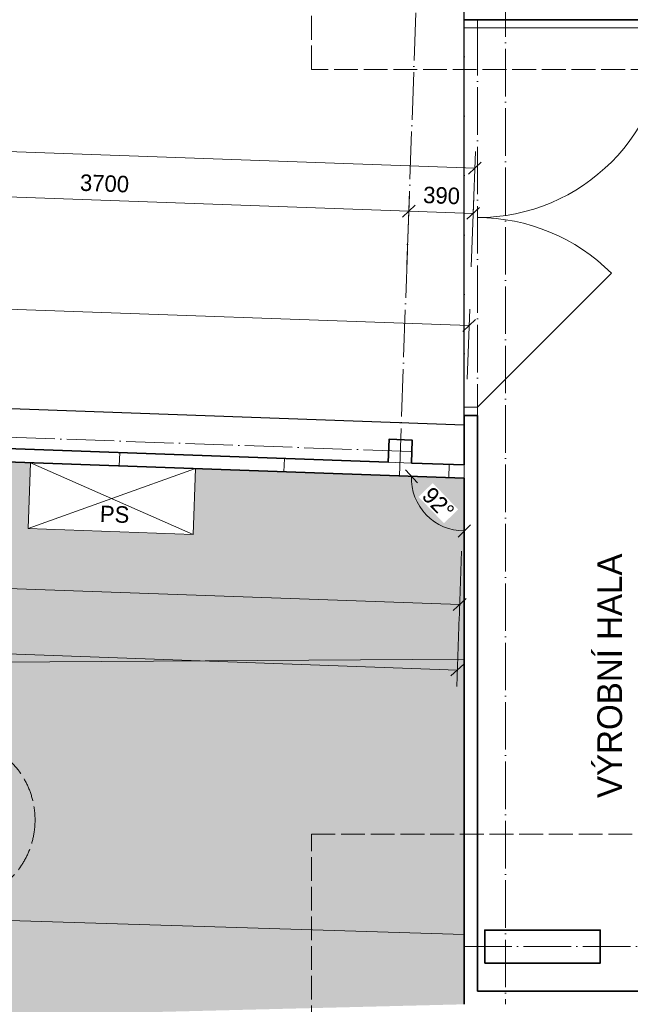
# Model space of a CAD drawing. Header units: millimetres. Extents: x -291499 to 405099, y -171163 to 417446.
# Tile 47 of 256: x -69492 to -65789, y 48322 to 54292. Entities that reach past the tile are written whole.
import ezdxf
from ezdxf import colors
from ezdxf.entities.mleader import LeaderData, LeaderLine
from ezdxf.math import Vec2, Vec3

# ---------------------------------------------------------------- set-up
doc = ezdxf.new("R2010")
doc.units = ezdxf.units.MM
doc.header["$LTSCALE"] = 12
doc.header["$PDMODE"] = 35
doc.header["$PDSIZE"] = -4
doc.linetypes.add('ACAD_ISO02W100', pattern=[15, 12, -3])
doc.linetypes.add('ACAD_ISO04W100', pattern=[30, 24, -3, 0, -3])
for name, color, linetype, lineweight in [('ISa_destova_kanalizace', 6, 'KANALIZACE_DESTOVA_PODZ', 0), ('koty', 6, 'Continuous', 9), ('tenka', 6, 'Continuous', 9), ('text', 6, 'Continuous', 9), ('tlusta', 7, 'Continuous', 15), ('velmi_tlusta', 4, 'Continuous', 35)]:
    doc.layers.add(name, color=color, linetype=linetype, lineweight=lineweight)
doc.layers.add('netisk', color=30, linetype='Continuous', plot=False)
doc.styles.add('laplan', font='txt', dxfattribs={"height": 2})
doc.styles.add('laplan N', font='txt')
doc.linetypes.add('KANALIZACE_DESTOVA_PODZ', pattern='A,35,-15,[102,CADKON.SHX,S=5,R=0,X=0,Y=5],-5,[106,CADKON.SHX,S=5,R=0,X=10,Y=0],30,-15', length=100)
doc.dimstyles.new('laplan', dxfattribs={"dimscale": 0, "dimtxt": 2, "dimasz": 1.5, "dimexe": 2, "dimexo": 0, "dimgap": 1, "dimtad": 1, "dimdec": 0, "dimrnd": 5, "dimzin": 1, "dimtxsty": 'laplan', "dimblk": 'OBLIQUE', "dimcen": 2, "dimclrd": 256, "dimclre": 256, "dimclrt": 256, "dimadec": 0, "dimazin": 0, "dimtfac": 1, "dimtdec": 0, "dimtmove": 1, "dimatfit": 2, "dimfxl": 6.5, "dimfxlon": 1, "dimtfill": 1, "dimlwd": 13, "dimlwe": -1, "dimarcsym": 0})

# ---------------------------------------------------------------- blocks, each defined once
blk = doc.blocks.new('_OBLIQUE')
at = {"color": 0, "linetype": 'ByBlock'}
blk.add_line((-0.5, -0.5), (0.5, 0.5), dxfattribs=at)
blk = doc.blocks.new('*D1238')
at = {"layer": 'Defpoints', "color": 0, "transparency": 16777216}
for p in [(-67132.56691426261, 53131.52638024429), (-70882.2197265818, 51807.78511281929), (-67184.57874180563, 51675.68232063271)]:
    blk.add_point(p, dxfattribs=at)
at = {"layer": 'koty', "transparency": 16777216}
for p, q in [((-70841.81152267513, 52938.83638319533), (-70826.63755330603, 53363.56541523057)), ((-67144.17053789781, 52806.73359104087), (-67128.99656852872, 53231.46262307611))]:
    blk.add_line(p, q, dxfattribs=at)
at = {"layer": 'koty', "lineweight": 13, "transparency": 16777216}
blk.add_line((-70830.20789903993, 53263.62917239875), (-67132.56691426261, 53131.52638024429), dxfattribs=at)
at = {"layer": 'koty', "lineweight": 13, "transparency": 16777216, "xscale": 75, "yscale": 75, "zscale": 75}
for p, rotation in [((-70830.20789903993, 53263.62917239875), 177.9539077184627), ((-67132.56691426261, 53131.52638024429), 357.9539077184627)]:
    blk.add_blockref('_OBLIQUE', p, dxfattribs=dict(at, rotation=rotation))
at = {"layer": 'koty', "transparency": 16777216, "insert": (-68977.78135746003, 53298.51338158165), "char_height": 100, "attachment_point": 5, "rotation": 357.95390771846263, "style": 'laplan', "bg_fill": 3, "box_fill_scale": 1.1, "bg_fill_color": 256, "bg_fill_true_color": 13158600, "bg_fill_transparency": 0}
blk.add_mtext('3700', dxfattribs=at)
blk = doc.blocks.new('*D1241')
at = {"layer": 'Defpoints', "color": 0, "transparency": 16777216}
for p in [(-66742.10131624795, 53117.57651438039), (-67184.57874180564, 51675.68232063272), (-66796.61238580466, 51591.77708478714)]:
    blk.add_point(p, dxfattribs=at)
at = {"layer": 'koty', "transparency": 16777216}
for p, q in [((-67144.17053789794, 52806.73359103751), (-67128.99656852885, 53231.46262307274)), ((-66753.70493988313, 52792.78372517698), (-66738.53097051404, 53217.51275721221))]:
    blk.add_line(p, q, dxfattribs=at)
at = {"layer": 'koty', "lineweight": 13, "transparency": 16777216}
blk.add_line((-67132.56691426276, 53131.52638024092), (-66742.10131624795, 53117.57651438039), dxfattribs=at)
at = {"layer": 'koty', "lineweight": 13, "transparency": 16777216, "xscale": 75, "yscale": 75, "zscale": 75}
for p, rotation in [((-67132.56691426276, 53131.52638024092), 177.9539077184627), ((-66742.10131624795, 53117.57651438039), 357.9539077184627)]:
    blk.add_blockref('_OBLIQUE', p, dxfattribs=dict(at, rotation=rotation))
at = {"layer": 'koty', "transparency": 16777216, "insert": (-66933.72551581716, 53225.55843560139), "char_height": 100, "attachment_point": 5, "rotation": 357.95390771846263, "style": 'laplan', "bg_fill": 3, "box_fill_scale": 1.1, "bg_fill_color": 256, "bg_fill_true_color": 13158600, "bg_fill_transparency": 0}
blk.add_mtext('390', dxfattribs=at)
blk = doc.blocks.new('*D1244')
at = {"layer": 'Defpoints', "color": 0, "transparency": 16777216}
for p in [(-93860.21549608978, 54086.40464472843), (-66732.30354459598, 53391.82236021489), (-66742.10131623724, 53117.57651438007)]:
    blk.add_point(p, dxfattribs=at)
at = {"layer": 'koty', "transparency": 16777216}
for p, q in [((-93860.21549608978, 54086.40464472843), (-93846.84737871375, 54460.58673339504)), ((-66742.10131623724, 53117.57651438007), (-66728.73319886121, 53491.75860304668))]:
    blk.add_line(p, q, dxfattribs=at)
at = {"layer": 'koty', "lineweight": 13, "transparency": 16777216}
blk.add_line((-93850.41772444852, 54360.65049056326), (-66732.30354459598, 53391.82236021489), dxfattribs=at)
at = {"layer": 'koty', "lineweight": 13, "transparency": 16777216, "xscale": 75, "yscale": 75, "zscale": 75}
for p, rotation in [((-93850.41772444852, 54360.65049056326), 177.9539077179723), ((-66732.30354459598, 53391.82236021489), 357.9539077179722)]:
    blk.add_blockref('_OBLIQUE', p, dxfattribs=dict(at, rotation=rotation))
at = {"layer": 'koty', "transparency": 16777216, "insert": (-80287.75458533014, 53977.17203064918), "char_height": 100, "attachment_point": 5, "rotation": 357.9539077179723, "style": 'laplan', "bg_fill": 3, "box_fill_scale": 1.1, "bg_fill_color": 256, "bg_fill_true_color": 13158600, "bg_fill_transparency": 0}
blk.add_mtext('27135', dxfattribs=at)
blk = doc.blocks.new('*D1255')
at = {"layer": 'Defpoints', "color": 0, "transparency": 16777216}
for p in [(-75169.4682929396, 51810.85666748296), (-66796.61238580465, 51511.726046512), (-66796.61238580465, 51511.726046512), (-67077.21439672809, 51358.50845939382), (-66796.61238580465, 48321.72604651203)]:
    blk.add_point(p, dxfattribs=at)
at = {"layer": 'koty', "lineweight": 13, "transparency": 16777216}
blk.add_arc((-66796.61238580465, 51511.726046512), 319.707862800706, 177.9539077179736, 269.9999999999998, dxfattribs=at)
at = {"layer": 'koty', "lineweight": 13, "transparency": 16777216, "xscale": 75, "yscale": 75, "zscale": 75}
for p, rotation in [((-67116.11641192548, 51523.14072255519), 87.95390771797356), ((-66796.61238580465, 51192.0181837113), 359.9999999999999)]:
    blk.add_blockref('_OBLIQUE', p, dxfattribs=dict(at, rotation=rotation))
at = {"layer": 'koty', "transparency": 16777216, "insert": (-66953.94735192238, 51359.91169011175), "char_height": 100, "attachment_point": 5, "rotation": 313.9769538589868, "style": 'laplan', "bg_fill": 3, "box_fill_scale": 1.1, "bg_fill_color": 256, "bg_fill_true_color": 13158600, "bg_fill_transparency": 0}
blk.add_mtext('92°', dxfattribs=at)
blk = doc.blocks.new('*D1306')
at = {"layer": 'Defpoints', "color": 0, "transparency": 16777216}
for p in [(-66766.41595519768, 52436.99433991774), (-76681.02105283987, 51944.90979545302), (-66796.61238580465, 51591.77708478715)]:
    blk.add_point(p, dxfattribs=at)
at = {"layer": 'koty', "transparency": 16777216}
for p, q in [((-76662.42824587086, 52465.33426137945), (-76647.25427649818, 52890.06329341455)), ((-66778.0195788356, 52112.20155071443), (-66762.84560946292, 52536.93058274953))]:
    blk.add_line(p, q, dxfattribs=at)
at = {"layer": 'koty', "lineweight": 13, "transparency": 16777216}
blk.add_line((-76650.82462223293, 52790.12705058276), (-66766.41595519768, 52436.99433991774), dxfattribs=at)
at = {"layer": 'koty', "lineweight": 13, "transparency": 16777216, "xscale": 75, "yscale": 75, "zscale": 75}
for p, rotation in [((-76650.82462223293, 52790.12705058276), 177.9539077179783), ((-66766.41595519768, 52436.99433991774), 357.9539077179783)]:
    blk.add_blockref('_OBLIQUE', p, dxfattribs=dict(at, rotation=rotation))
at = {"layer": 'koty', "transparency": 16777216, "insert": (-71705.01168927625, 52714.56768354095), "char_height": 100, "attachment_point": 5, "rotation": 357.95390771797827, "style": 'laplan', "bg_fill": 3, "box_fill_scale": 1.1, "bg_fill_color": 256, "bg_fill_true_color": 13158600, "bg_fill_transparency": 0}
blk.add_mtext('9890', dxfattribs=at)
blk = doc.blocks.new('*D1311')
at = {"layer": 'Defpoints', "color": 0, "transparency": 16777216}
for p in [(-74954.9803284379, 51803.19381997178), (-66796.61238580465, 51511.72604651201), (-66823.99335364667, 50745.31538084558)]:
    blk.add_point(p, dxfattribs=at)
at = {"layer": 'koty', "transparency": 16777216}
for p, q in [((-74970.75767264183, 51361.57594351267), (-74985.93164201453, 50936.84691147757)), ((-66812.38973000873, 51070.10817004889), (-66827.56369938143, 50645.37913801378))]:
    blk.add_line(p, q, dxfattribs=at)
at = {"layer": 'koty', "lineweight": 13, "transparency": 16777216}
blk.add_line((-74982.36129627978, 51036.78315430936), (-66823.99335364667, 50745.31538084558), dxfattribs=at)
at = {"layer": 'koty', "lineweight": 13, "transparency": 16777216, "xscale": 75, "yscale": 75, "zscale": 75}
for p, rotation in [((-74982.36129627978, 51036.78315430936), 177.9539077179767), ((-66823.99335364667, 50745.31538084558), 357.9539077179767)]:
    blk.add_blockref('_OBLIQUE', p, dxfattribs=dict(at, rotation=rotation))
at = {"layer": 'koty', "transparency": 16777216, "insert": (-70899.56872552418, 50992.05625586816), "char_height": 100, "attachment_point": 5, "rotation": 357.95390771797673, "style": 'laplan', "bg_fill": 3, "box_fill_scale": 1.1, "bg_fill_color": 256, "bg_fill_true_color": 13158600, "bg_fill_transparency": 0}
blk.add_mtext('8165', dxfattribs=at)
blk = doc.blocks.new('*D1312')
at = {"layer": 'Defpoints', "color": 0, "transparency": 16777216}
for p in [(-91204.09412891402, 52244.67578070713), (-66801.57334754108, 51372.86557931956), (-66838.16591551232, 50348.61638042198)]:
    blk.add_point(p, dxfattribs=at)
at = {"layer": 'koty', "transparency": 16777216}
for p, q in [((-91229.0830732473, 51545.21937101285), (-91244.25704262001, 51120.49033897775)), ((-66826.56229187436, 50673.40916962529), (-66841.73626124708, 50248.68013759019))]:
    blk.add_line(p, q, dxfattribs=at)
at = {"layer": 'koty', "lineweight": 13, "transparency": 16777216}
blk.add_line((-91240.68669688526, 51220.42658180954), (-66838.16591551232, 50348.61638042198), dxfattribs=at)
at = {"layer": 'koty', "lineweight": 13, "transparency": 16777216, "xscale": 75, "yscale": 75, "zscale": 75}
for p, rotation in [((-91240.68669688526, 51220.42658180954), 177.9539077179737), ((-66838.16591551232, 50348.61638042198), 357.9539077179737)]:
    blk.add_blockref('_OBLIQUE', p, dxfattribs=dict(at, rotation=rotation))
at = {"layer": 'koty', "transparency": 16777216, "insert": (-79035.8202570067, 50885.45708637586), "char_height": 100, "attachment_point": 5, "rotation": 357.9539077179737, "style": 'laplan', "bg_fill": 3, "box_fill_scale": 1.1, "bg_fill_color": 256, "bg_fill_true_color": 13158600, "bg_fill_transparency": 0}
blk.add_mtext('24420', dxfattribs=at)
blk = doc.blocks.new('_Dot')
at = {"color": 0, "linetype": 'ByBlock', "lineweight": -2}
blk.add_line((-0.5, 0), (-1, 0), dxfattribs=at)
at = {"color": 0, "linetype": 'ByBlock', "const_width": 0.5}
blk.add_lwpolyline([(-0.25, 0, 1), (0.25, 0, 1)], format="xyb", close=True, dxfattribs=at)

msp = doc.modelspace()

# ---------------------------------------------------------------- hatches: boundary and pattern name
at = {"layer": 'koty'}
h = msp.add_hatch(dxfattribs=at)
h.set_pattern_fill('GRAVEL', color=251, scale=10, angle=45)
h.set_pattern_definition([(273.0127875, (32275.54212332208, 12068.8045993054), (179.6051222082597, -3053.28708117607), [34.172144, -3383.0483639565]), (229.969741, (32277.33817454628, 12034.67962604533), (1975.656335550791, 2334.866600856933), [58.64047199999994, -5805.404889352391]), (177.5104471, (32239.62109883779, 11989.77834543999), (3771.707570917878, -179.6051209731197), [41.348152, -4093.47227941]), (312.2736889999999, (32214.4763816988, 11874.8310670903), (-3412.497325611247, 3771.707571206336), [53.400452, -5286.6437425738]), (337.83365418, (32250.39740618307, 11835.31794015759), (-3053.287081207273, 1257.235856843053), [52.36337, -5183.980774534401]), (42.27368899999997, (32298.89078923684, 11815.56137669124), (-3771.707571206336, -3412.497325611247), [53.400452, -5286.6437425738]), (82.69424047, (32338.40391616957, 11851.48240117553), (-538.8153670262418, -4130.917815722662), [70.61936599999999, -6991.311531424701]), (117.25532837, (32347.38417229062, 11921.52839891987), (-2694.076835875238, 5208.548550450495), [66.671952, -6600.5256601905]), (166.42956562, (32316.85130147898, 11980.79808931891), (-3771.707570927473, 898.0256117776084), [53.58129999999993, -5304.554569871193]), (220.2363583, (32264.7658159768, 11993.37044788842), (2155.261469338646, 1796.051223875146), [61.171328, -2997.393695]), (267.3974378, (32218.06848414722, 11953.85732095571), (-179.6051222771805, -4130.91781569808), [79.10779199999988, -7831.677251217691]), (183.81407483, (32394.0815041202, 12050.84408706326), (-2334.866591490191, -179.6051222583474), [27.000454, -2673.0565824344]), (216.4692344, (32367.14073575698, 12049.04803583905), (2694.076835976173, 1975.656347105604), [51.36819799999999, -5085.463899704]), (270, (32325.83155760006, 12018.51516502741), (179.6051224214, -179.6051224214), [35.920934, -323.2893108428]), (248.19859051, (32291.70658433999, 12027.49542114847), (538.8153673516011, 1257.235856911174), [19.34413199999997, -1915.062236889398]), (336.80140949, (32284.52237944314, 12009.53490890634), (-718.4204897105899, 359.2102447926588), [27.356562, -1340.475299]), (75.96375653, (32309.66709658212, 11998.75860156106), (179.6051224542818, 898.0256121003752), [44.431966, -1436.629815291]), (206.56505118, (32320.44340392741, 12041.86383094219), (538.8153672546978, 179.6051224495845), [32.128714, -771.0898116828]), (61.38954033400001, (32180.35140843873, 11905.36393790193), (1257.235856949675, 2334.866591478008), [45.00880000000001, -4455.882667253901]), (115.34617594, (32201.90402312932, 11944.87706483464), (1257.235856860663, -2694.076836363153), [37.75989399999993, -3738.221567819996]), (338.19859051, (32284.52237944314, 12077.78485542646), (-1257.235856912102, 538.8153673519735), [38.68800999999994, -1895.718358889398]), (28.61045967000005, (32320.44340392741, 12063.41644563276), (-2334.866591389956, -1257.235857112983), [45.00880000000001, -4455.882667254]), (24.44395478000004, (32291.70658433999, 11794.00876200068), (-1257.235856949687, -538.8153672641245), [43.40351999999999, -2126.7734313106]), (339.7751406, (32331.21971127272, 11811.96927424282), (-2873.681959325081, 1077.630732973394), [36.36721199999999, -3600.359338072]), (111.80140949, (32465.92355308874, 11899.97578422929), (-538.8153673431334, 1257.235856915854), [38.68801000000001, -1895.7183588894]), (62.35402464, (32451.55514329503, 11935.89680871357), (-1616.446101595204, -3053.287081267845), [42.57827400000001, -4215.237598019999]), (114.44395478, (32377.91704310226, 11811.96927424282), (538.8153672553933, -1257.235856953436), [21.70175999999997, -2148.475191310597]), (146.309932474, (32455.14724574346, 11889.19947688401), (-898.0256121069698, 538.8153672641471), [12.95146, -1282.1994964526]), (210.963756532, (32444.37093839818, 11896.38368178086), (718.4204896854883, 359.2102448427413), [52.36336999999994, -994.905458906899]), (231.00900596, (32399.46965779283, 11869.44291341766), (1616.446101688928, 1975.656346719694), [48.5267, -4804.1364863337]), (348.69006753, (32325.83155760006, 11982.59414054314), (-538.8153672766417, 179.6051223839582), [36.632388, -879.177635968]), (38.15722658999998, (32361.75258208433, 11975.40993564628), (3412.497325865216, 2694.076836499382), [63.955676, -6331.600906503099]), (105.9453959, (32412.04201636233, 12014.92306257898), (538.8153672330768, -1975.656346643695), [26.150824, -2588.939231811]), (135, (32404.85781146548, 12040.06777971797), (-359.2102448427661, 0), [15.24, -238.76]), (165.25643716, (32390.48940167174, 11871.23896464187), (1975.656346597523, -538.8153674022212), [35.28669599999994, -3493.394077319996]), (93.01278749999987, (32356.3644284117, 11880.21922076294), (-179.6051221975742, 3053.287081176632), [68.34428799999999, -3348.876219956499]), (45, (32352.77232596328, 11948.46916728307), (0, 359.2102448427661), [66.04, -187.96]), (10.30484649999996, (32399.46965779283, 11995.16649911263), (3053.287080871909, 538.8153689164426), [40.160956, -3975.931672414]), (299.0546040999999, (32438.98278472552, 12002.35070400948), (538.8153672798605, -898.0256120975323), [36.98290799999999, -1812.1650038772]), (252.64597536, (32456.94329696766, 11970.02178197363), (-1616.446102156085, -5208.548550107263), [60.21451, -5961.2464422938]), (220.42607874, (32438.98278472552, 11912.5481427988), (-2514.471713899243, -2155.261469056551), [63.70294599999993, -6306.584645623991])])
h.paths.add_polyline_path([(-71873.63907468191, 40048.5767066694), (-72220.12139746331, 40451.62757198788), (-72193.19398989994, 41310.85666748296), (-72222.48853573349, 41310.85666748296), (-72304.97421110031, 35813.00708721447), (-70282.64881692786, 35714.01213782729), (-69872.02838452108, 48245.01498966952), (-66796.61238580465, 48321.72604651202), (-66796.61238580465, 48745.9593714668), (-70282.64881692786, 48852.05613231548), (-70791.7656993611, 35996.85485040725), (-72043.34470214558, 36003.92591830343)])
edge = h.paths.add_edge_path()
edge.add_line((-69440.29208680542, 51205.91957841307), (-69426.01070386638, 51605.66454974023))
edge.add_line((-69426.01070386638, 51605.66454974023), (-72066.6174484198, 51700.00348785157))
edge.add_line((-72066.6174484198, 51700.00348785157), (-72074.4461108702, 51178.20611666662))
edge.add_arc((-72092.82379196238, 50803.65670625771), 374.9999999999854, -88.91009014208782, 87.1909719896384, ccw=False)
edge.add_line((-72085.69077882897, 50428.72455223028), (-72222.48853573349, 41310.85666748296))
edge.add_line((-72222.48853573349, 41310.85666748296), (-72193.19398989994, 41310.85666748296))
edge.add_line((-72193.19398989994, 41310.85666748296), (-71908.99441360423, 50379.40677971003))
edge.add_line((-71908.99441360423, 50379.40677971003), (-66796.61238580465, 50415.0579794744))
edge.add_line((-66796.61238580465, 50415.0579794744), (-66796.61238580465, 51511.72604651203))
edge.add_line((-66796.61238580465, 51511.72604651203), (-68426.64827554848, 51569.96109239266))
edge.add_line((-68426.64827554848, 51569.96109239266), (-68440.92965848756, 51170.2161210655))
edge.add_line((-68440.92965848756, 51170.2161210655), (-69440.29208680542, 51205.91957841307))
at = {"layer": 'koty', "transparency": 33554534}
h = msp.add_hatch(color=252, dxfattribs=at)
h.dxf.hatch_style = 1
h.paths.add_polyline_path([(-71908.99441360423, 50379.40677971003), (-72220.12139746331, 40451.62757198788), (-71873.63907468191, 40048.5767066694), (-72043.34470214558, 36003.92591830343), (-70791.7656993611, 35996.85485040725), (-70282.64881692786, 48852.05613231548), (-66796.61238580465, 48745.9593714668), (-66796.61238580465, 50415.0579794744)])

# ---------------------------------------------------------------- linework, layer by layer
at = {"layer": 'ISa_destova_kanalizace', "linetype": 'ACAD_ISO02W100'}
msp.add_circle((-69899.25976289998, 49439.23194666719), 500, dxfattribs=at)
at = {"layer": 'koty'}
for p, q in [((-68885.99411196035, 51666.42282814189), (-68888.85038854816, 51586.47383387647)), ((-67886.63168364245, 51630.71937079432), (-67889.48796023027, 51550.7703765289)), ((-66887.26925532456, 51595.01591344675), (-66890.12553191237, 51515.06691918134))]:
    msp.add_line(p, q, dxfattribs=at)
at = {"layer": 'netisk'}
msp.add_lwpolyline([(-93919.4682929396, 58047.88125942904), (-93919.4682929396, 52157.90753815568), (-92720.83515075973, 52178.39004157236), (-91525.28174738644, 52198.81991774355), (-91534.28553918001, 52725.72051331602), (-66796.61238580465, 51835.21580764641), (-66796.61238580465, 56745.06267374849), (-91169.4682929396, 57615.81306085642), (-91169.4682929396, 57827.88125942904), (-93919.4682929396, 57827.88125942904)], close=True, dxfattribs=at)
at = {"layer": 'tenka'}
for p, q in [((-69426.01070386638, 51605.66454974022), (-68440.92965848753, 51170.21612106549)), ((-69440.29208680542, 51205.91957841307), (-68426.64827554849, 51569.96109239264))]:
    msp.add_line(p, q, dxfattribs=at)
at = {"layer": 'tenka', "color": 251}
for p, q in [((-66796.61238580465, 50415.0579794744), (-71908.99441360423, 50379.40677971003)), ((-70282.64881692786, 48852.05613231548), (-66796.61238580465, 48745.9593714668))]:
    msp.add_line(p, q, dxfattribs=at)
at = {"layer": 'tenka'}
msp.add_lwpolyline([(-69426.01070386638, 51605.66454974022), (-69440.29208680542, 51205.91957841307), (-68440.92965848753, 51170.21612106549), (-68426.64827554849, 51569.96109239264)], close=True, dxfattribs=at)
at = {"layer": 'tlusta', "linetype": 'ACAD_ISO04W100'}
for p, q in [((-66546.61238580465, 67438.65429920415), (-66546.61238580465, 48321.72604651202)), ((-67189.93426040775, 51525.77795638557), (-66991.42303755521, 57082.23305783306)), ((-66796.61238580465, 51941.77708478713), (-66796.61238580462, 54241.77708478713)), ((-66716.61238580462, 54241.77708478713), (-66716.61238580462, 51941.77708478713)), ((-90799.51292295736, 52519.35501775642), (-67114.62337182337, 51673.18307861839)), ((-66796.61238580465, 48671.72604651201), (-42146.61238571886, 48671.72604651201))]:
    msp.add_line(p, q, dxfattribs=at)
at = {"layer": 'tlusta'}
for p, q in [((-66796.61238580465, 54291.77708478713), (-66796.61238580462, 54241.77708478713)), ((-66716.61238580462, 54291.77708478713), (-66716.61238580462, 54241.77708478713)), ((-66796.61238580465, 54241.77708478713), (-66716.61238580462, 54241.77708478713)), ((-66716.61238580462, 54241.77708478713), (-65566.61238580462, 54241.77708478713)), ((-66716.61238580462, 51941.77708478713), (-65903.43958744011, 52754.94988315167)), ((-66796.61238580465, 51941.77708478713), (-66716.61238580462, 51941.77708478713)), ((-66796.61238580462, 51941.77708478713), (-66796.61238580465, 51891.77708478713)), ((-66716.61238580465, 51941.77708478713), (-66716.61238580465, 51891.77708478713)), ((-67257.0333538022, 51608.22619266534), (-67117.12261383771, 51603.22770863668))]:
    msp.add_line(p, q, dxfattribs=at)
at = {"layer": 'tlusta', "linetype": 'ACAD_ISO02W100'}
for points in [[(-64920.95661130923, 53990.51239245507), (-67722.26816030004, 53990.51239245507), (-67722.26816030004, 55352.93970056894), (-64920.95661130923, 55352.93970056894)], [(-64920.95661130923, 47990.51239245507), (-67722.26816030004, 47990.51239245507), (-67722.26816030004, 49352.93970056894), (-64920.95661130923, 49352.93970056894)]]:
    msp.add_lwpolyline(points, close=True, dxfattribs=at)
at = {"layer": 'tlusta'}
msp.add_lwpolyline([(-66796.61238580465, 51835.21580764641), (-76672.33499030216, 52188.03819799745)], dxfattribs=at)
for centre, start, end in [((-66716.61238580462, 54241.77708478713), 270, 0), ((-66716.61238580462, 51941.77708478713), 44.99999999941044, 90)]:
    msp.add_arc(centre, 1150, start, end, dxfattribs=at)
at = {"layer": 'velmi_tlusta'}
for p, q in [((-66796.61238580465, 54291.77708478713), (-66716.61238580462, 54291.77708478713)), ((-66716.61238580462, 54291.77708478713), (-57122.60649238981, 54291.77708478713)), ((-66796.61238580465, 51891.77708478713), (-66796.61238580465, 51591.77708478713)), ((-66796.61238580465, 51891.77708478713), (-66716.61238580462, 51891.77708478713)), ((-66716.61238580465, 51891.77708478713), (-66716.61238580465, 48401.72604651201)), ((-66796.61238580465, 51511.72604651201), (-66796.61238580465, 48321.72604651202)), ((-66716.61238580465, 48401.72604651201), (-42226.61238571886, 48401.72604651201))]:
    msp.add_line(p, q, dxfattribs=at)
for points in [[(-67257.0333538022, 51608.22619266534), (-70814.76359861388, 51735.3305008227)], [(-67117.12261383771, 51603.22770863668), (-67112.12412980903, 51743.13844860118), (-67252.03486977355, 51748.13693262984), (-67257.0333538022, 51608.22619266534)], [(-66796.61238580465, 51591.77708478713), (-67117.12261383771, 51603.22770863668)]]:
    msp.add_lwpolyline(points, dxfattribs=at)
msp.add_lwpolyline([(-66671.61238580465, 48571.72604651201), (-65971.61238580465, 48571.72604651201), (-65971.61238580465, 48771.72604651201), (-66671.61238580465, 48771.72604651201)], close=True, dxfattribs=at)

# ---------------------------------------------------------------- texts
at = {"layer": 'text', "style": 'laplan N'}
for s, width, gutter_width, insert, char_height, attachment_point, rotation in [('PS', 2129.36018165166, 999.9999999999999, (-68916.63816639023, 51292.35576519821), 99.99999999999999, 5, 357.95390771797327), ('VÝROBNÍ HALA', 5545.815433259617, 500, (-65989.18011822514, 49572.55842284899), 150, 1, 90)]:
    msp.add_mtext_dynamic_manual_height_columns(s, width=width, gutter_width=gutter_width, heights=[0], dxfattribs=dict(at, insert=insert, char_height=char_height, attachment_point=attachment_point, rotation=rotation))

# ---------------------------------------------------------------- next in the draw order: dimensions: what is measured, and where the dimension line sits
at = {"layer": 'koty'}
dim = msp.add_linear_dim(base=(-67132.56691426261, 53131.52638024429), p1=(-70882.2197265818, 51807.78511281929), p2=(-67184.57874180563, 51675.68232063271), angle=357.9539077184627, dimstyle='laplan', dxfattribs=at)
dim.commit()
dim.dimension.update_dxf_attribs({"geometry": '*D1238', "text_midpoint": (-68977.78135746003, 53298.51338158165)})

# ---------------------------------------------------------------- next in the draw order: dimensions: what is measured, and where the dimension line sits
dim = msp.add_linear_dim(base=(-66742.10131624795, 53117.57651438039), p1=(-67184.57874180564, 51675.68232063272), p2=(-66796.61238580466, 51591.77708478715), angle=357.9539077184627, dimstyle='laplan', dxfattribs=at)
dim.commit()
dim.dimension.update_dxf_attribs({"geometry": '*D1241', "text_midpoint": (-66933.72551581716, 53225.55843560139)})

# ---------------------------------------------------------------- next in the draw order: linework, layer by layer
at = {"layer": 'tlusta'}
msp.add_line((-66796.61238580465, 51591.77708478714), (-66796.61238580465, 51511.72604651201), dxfattribs=at)

# ---------------------------------------------------------------- next in the draw order: dimensions: what is measured, and where the dimension line sits
at = {"layer": 'koty'}
dim = msp.add_aligned_dim(p1=(-93860.21549608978, 54086.40464472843), p2=(-66742.10131623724, 53117.57651438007), distance=274.42080877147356, dimstyle='laplan', dxfattribs=at)
dim.commit()
dim.dimension.update_dxf_attribs({"geometry": '*D1244', "text_midpoint": (-80287.75458533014, 53977.17203064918)})

# ---------------------------------------------------------------- next in the draw order: dimensions: what is measured, and where the dimension line sits
dim = msp.add_angular_dim_2l(base=(-67077.21439672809, 51358.50845939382), line1=((-66796.61238580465, 51511.72604651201), (-66796.61238580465, 48321.72604651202)), line2=((-66796.61238580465, 51511.72604651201), (-75169.4682929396, 51810.85666748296)), dimstyle='laplan', override={"dimscale": 0}, dxfattribs=at)
dim.commit()
dim.dimension.update_dxf_attribs({"geometry": '*D1255', "text_midpoint": (-66953.94735192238, 51359.91169011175)})

# ---------------------------------------------------------------- next in the draw order: linework, layer by layer
at = {"layer": 'velmi_tlusta'}
msp.add_line((-66796.61238580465, 51511.72604651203), (-74954.98032843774, 51803.19381997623), dxfattribs=at)

# ---------------------------------------------------------------- next in the draw order: leaders
at = {"layer": 'text'}
ml = msp.add_multileader_mtext('Standard', dxfattribs=at)
ml.set_content('SYSTÉMOVÝ KOUŘOVOD OD KASKÁDY PLYNOVÝCH KOTLŮ', color=256, style='laplan')
ml.set_leader_properties()
ml.build(insert=Vec2(0, 0))
ml.multileader.update_dxf_attribs({"dogleg_length": 2, "arrow_head_size": 150, "scale": 50})
ctx = ml.context
ctx.base_point, ctx.scale, ctx.char_height, ctx.arrow_head_size, ctx.landing_gap_size, ctx.plane_origin = Vec3(100925.7633551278, 49998.75882388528), 50, 100, 150, 100, Vec3(104497.6529437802, 49681.09576308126)
ctx.text_align_type = 2
notes = []
notes.append((ctx, [(0, (1, 1, 0), (104487.0490694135, 49998.75882388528), (-1, 0), 100, [(0, [(105272.200441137, 49404.11035329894)], 0, [])])]))
ctx.mtext.insert, ctx.mtext.width, ctx.mtext.alignment, ctx.mtext.flow_direction = Vec3(104287.0490694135, 50049.8302524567), 3425.519293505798, 3, 5
for ctx, leaders in notes:
    for number, flags, end, landing, length, lines in leaders:
        leader = LeaderData()
        leader.index, (leader.has_last_leader_line, leader.has_dogleg_vector, leader.attachment_direction) = number, flags
        leader.last_leader_point, leader.dogleg_vector, leader.dogleg_length = Vec3(end), Vec3(landing), length
        for number, points, colour, breaks in lines:
            line = LeaderLine()
            line.index, line.vertices, line.color, line.breaks = number, Vec3.list(points), colors.encode_raw_color(colour), breaks
            leader.lines.append(line)
        ctx.leaders.append(leader)

# ---------------------------------------------------------------- next in the draw order: dimensions: what is measured, and where the dimension line sits
at = {"layer": 'koty'}
dim = msp.add_linear_dim(base=(-66766.41595519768, 52436.99433991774), p1=(-76681.02105283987, 51944.90979545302), p2=(-66796.61238580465, 51591.77708478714), angle=177.9539077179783, dimstyle='laplan', dxfattribs=at)
dim.commit()
dim.dimension.update_dxf_attribs({"geometry": '*D1306', "text_midpoint": (-71705.01168927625, 52714.56768354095)})

# ---------------------------------------------------------------- next in the draw order: dimensions: what is measured, and where the dimension line sits
dim = msp.add_linear_dim(base=(-66823.99335364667, 50745.31538084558), p1=(-74954.9803284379, 51803.19381997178), p2=(-66796.61238580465, 51511.72604651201), angle=177.9539077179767, dimstyle='laplan', dxfattribs=at)
dim.commit()
dim.dimension.update_dxf_attribs({"geometry": '*D1311', "text_midpoint": (-70899.56872552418, 50992.05625586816)})

# ---------------------------------------------------------------- next in the draw order: dimensions: what is measured, and where the dimension line sits
dim = msp.add_aligned_dim(p1=(-91204.094128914, 52244.67578070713), p2=(-66801.57334754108, 51372.86557931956), distance=-1024.902647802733, dimstyle='laplan', dxfattribs=at)
dim.commit()
dim.dimension.update_dxf_attribs({"geometry": '*D1312', "text_midpoint": (-79035.8202570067, 50885.45708637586)})

# ---------------------------------------------------------------- next in the draw order: leaders
at = {"layer": 'text'}
ml = msp.add_multileader_mtext('Standard', dxfattribs=at)
ml.set_content('SYSTÉMOVÝ ŽLAB', color=256, style='laplan')
ml.set_leader_properties()
ml.set_arrow_properties(name='DOT')
ml.build(insert=Vec2(0, 0))
ml.multileader.update_dxf_attribs({"dogleg_length": 2, "arrow_head_size": 100, "scale": 50})
ctx = ml.context
ctx.base_point, ctx.scale, ctx.char_height, ctx.arrow_head_size, ctx.landing_gap_size, ctx.plane_origin, ctx.plane_x_axis, ctx.plane_y_axis = Vec3(100068.4652344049, 51540.76250714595), 50, 100, 100, 100, Vec3(99075.77588064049, 50384.30441438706), Vec3(1, -2.449293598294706e-16), Vec3(2.449293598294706e-16, 1)
ctx.text_align_type = 2
notes = []
notes.append((ctx, [(1, (1, 1, 0), (101533.3223772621, 51540.76250714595), (-1, 2.449293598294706e-16), 100, [(0, [(104738.8334241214, 52428.77667190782)], 0, [])])]))
ctx.mtext.insert, ctx.mtext.text_direction, ctx.mtext.width, ctx.mtext.alignment, ctx.mtext.flow_direction = Vec3(101333.3223772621, 51591.83393571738), Vec3(1, -2.449293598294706e-16), 3572.87193867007, 3, 5
ml = msp.add_multileader_mtext('Standard', dxfattribs=at)
ml.set_content('STÁVAJÍCÍ DEŠŤOVÝ SVOD', color=256, style='laplan')
ml.set_leader_properties()
ml.build(insert=Vec2(0, 0))
ml.multileader.update_dxf_attribs({"dogleg_length": 2, "arrow_head_size": 150, "scale": 50})
ctx = ml.context
ctx.base_point, ctx.scale, ctx.char_height, ctx.arrow_head_size, ctx.landing_gap_size, ctx.plane_origin, ctx.plane_x_axis, ctx.plane_y_axis = Vec3(96657.48014622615, 51399.40907156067), 50, 100, 150, 100, Vec3(96200.93364960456, 50242.95097880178), Vec3(1, -2.449293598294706e-16), Vec3(2.449293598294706e-16, 1)
ctx.text_align_type = 2
notes.append((ctx, [(1, (1, 1, 0), (98658.48014622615, 51399.40907156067), (-1, 2.449293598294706e-16), 100, [(0, [(101863.9911930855, 52287.42323632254)], 0, [])])]))
ctx.mtext.insert, ctx.mtext.text_direction, ctx.mtext.width, ctx.mtext.alignment, ctx.mtext.flow_direction = Vec3(98458.48014622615, 51450.48050013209), Vec3(1, -2.449293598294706e-16), 3572.87193867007, 3, 5
ml = msp.add_multileader_mtext('Standard', dxfattribs=at)
ml.set_content('ODVĚTRÁNÍ KOUPELNY', color=256, style='laplan')
ml.set_leader_properties()
ml.build(insert=Vec2(0, 0))
ml.multileader.update_dxf_attribs({"dogleg_length": 2, "arrow_head_size": 150, "scale": 50})
ctx = ml.context
ctx.base_point, ctx.scale, ctx.char_height, ctx.arrow_head_size, ctx.landing_gap_size, ctx.plane_origin, ctx.plane_x_axis, ctx.plane_y_axis = Vec3(100673.8994482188, 51323.15059949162), 50, 100, 150, 100, Vec3(99990.49580874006, 50166.69250673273), Vec3(1, -2.449293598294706e-16), Vec3(2.449293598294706e-16, 1)
ctx.text_align_type = 2
notes.append((ctx, [(1, (1, 1, 0), (102448.0423053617, 51323.15059949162), (-1, 2.449293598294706e-16), 100, [(0, [(105653.553352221, 52211.16476425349)], 0, [])])]))
ctx.mtext.insert, ctx.mtext.text_direction, ctx.mtext.width, ctx.mtext.alignment, ctx.mtext.flow_direction = Vec3(102248.0423053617, 51374.22202806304), Vec3(1, -2.449293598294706e-16), 3572.87193867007, 3, 5
ml = msp.add_multileader_mtext('Standard', dxfattribs=at)
ml.set_content('SYSTÉMOVÝ ŽLAB', color=256, style='laplan')
ml.set_leader_properties()
ml.set_arrow_properties(name='DOT')
ml.build(insert=Vec2(0, 0))
ml.multileader.update_dxf_attribs({"dogleg_length": 2, "arrow_head_size": 100, "scale": 50})
ctx = ml.context
ctx.base_point, ctx.scale, ctx.char_height, ctx.arrow_head_size, ctx.landing_gap_size, ctx.plane_origin, ctx.plane_x_axis, ctx.plane_y_axis = Vec3(107927.0052069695, 51242.63145459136), 50, 100, 100, 100, Vec3(106934.315853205, 50086.17336183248), Vec3(1, -2.449293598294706e-16), Vec3(2.449293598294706e-16, 1)
ctx.text_align_type = 2
notes.append((ctx, [(1, (1, 1, 0), (109391.8623498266, 51242.63145459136), (-1, 2.449293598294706e-16), 100, [(0, [(112597.373396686, 52130.64561935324)], 0, [])])]))
ctx.mtext.insert, ctx.mtext.text_direction, ctx.mtext.width, ctx.mtext.alignment, ctx.mtext.flow_direction = Vec3(109191.8623498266, 51293.70288316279), Vec3(1, -2.449293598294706e-16), 3572.87193867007, 3, 5
ml = msp.add_multileader_mtext('Standard', dxfattribs=at)
ml.set_content('POJISTNÝ CHRLIČ', color=256, style='laplan')
ml.set_leader_properties()
ml.build(insert=Vec2(0, 0))
ml.multileader.update_dxf_attribs({"dogleg_length": 2, "arrow_head_size": 100, "scale": 50})
ctx = ml.context
ctx.base_point, ctx.scale, ctx.char_height, ctx.arrow_head_size, ctx.landing_gap_size, ctx.plane_origin, ctx.plane_x_axis, ctx.plane_y_axis = Vec3(110534.9914634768, 51149.12250534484), 50, 100, 100, 100, Vec3(109517.4449668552, 49992.66441258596), Vec3(1, -2.449293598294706e-16), Vec3(2.449293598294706e-16, 1)
ctx.text_align_type = 2
notes.append((ctx, [(1, (1, 1, 0), (111974.9914634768, 51149.12250534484), (-1, 2.449293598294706e-16), 100, [(0, [(115180.5025103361, 52037.13667010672)], 0, [])])]))
ctx.mtext.insert, ctx.mtext.text_direction, ctx.mtext.width, ctx.mtext.alignment, ctx.mtext.flow_direction = Vec3(111774.9914634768, 51200.19393391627), Vec3(1, -2.449293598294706e-16), 3572.87193867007, 3, 5
ml = msp.add_multileader_mtext('Standard', dxfattribs=at)
ml.set_content('ODVĚTRÁNÍ KANALIZACE', color=256, style='laplan')
ml.set_leader_properties()
ml.build(insert=Vec2(0, 0))
ml.multileader.update_dxf_attribs({"dogleg_length": 2, "arrow_head_size": 150, "scale": 50})
ctx = ml.context
ctx.base_point, ctx.scale, ctx.char_height, ctx.arrow_head_size, ctx.landing_gap_size, ctx.plane_origin, ctx.plane_x_axis, ctx.plane_y_axis = Vec3(100800.9103969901, 50590.31106109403), 50, 100, 150, 100, Vec3(100215.5067575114, 49433.85296833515), Vec3(1, -2.449293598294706e-16), Vec3(2.449293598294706e-16, 1)
ctx.text_align_type = 2
notes.append((ctx, [(1, (1, 1, 0), (102673.053254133, 50590.31106109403), (-1, 2.449293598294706e-16), 100, [(0, [(105878.5643009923, 51478.32522585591)], 0, [])])]))
ctx.mtext.insert, ctx.mtext.text_direction, ctx.mtext.width, ctx.mtext.alignment, ctx.mtext.flow_direction = Vec3(102473.053254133, 50641.38248966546), Vec3(1, -2.449293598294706e-16), 3572.87193867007, 3, 5
for ctx, leaders in notes:
    for number, flags, end, landing, length, lines in leaders:
        leader = LeaderData()
        leader.index, (leader.has_last_leader_line, leader.has_dogleg_vector, leader.attachment_direction) = number, flags
        leader.last_leader_point, leader.dogleg_vector, leader.dogleg_length = Vec3(end), Vec3(landing), length
        for number, points, colour, breaks in lines:
            line = LeaderLine()
            line.index, line.vertices, line.color, line.breaks = number, Vec3.list(points), colors.encode_raw_color(colour), breaks
            leader.lines.append(line)
        ctx.leaders.append(leader)

doc.saveas('drawing.dxf')
